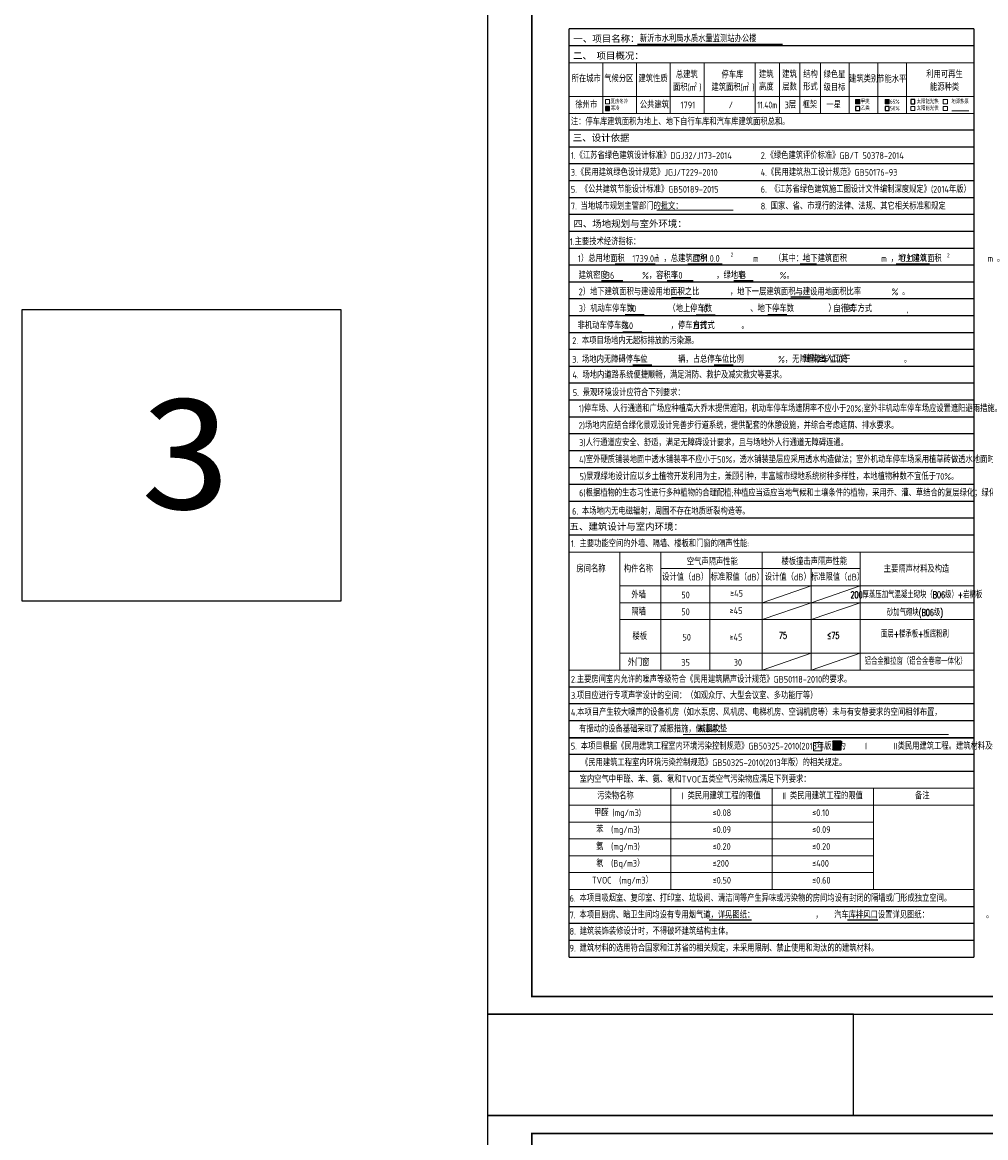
# Model space of a CAD drawing. Header units: inches. Extents: x 224620 to 3435104, y 247406 to 993300.
# Tile 82 of 110: x 224620 to 278868, y 701924 to 764720. Entities that reach past the tile are written whole.
import ezdxf
from ezdxf.enums import TextEntityAlignment as Align

# ---------------------------------------------------------------- set-up
doc = ezdxf.new("R2010")
doc.units = ezdxf.units.IN
doc.header["$MEASUREMENT"] = 0
doc.layers.add('4', color=4, linetype='Continuous', lineweight=5)
doc.layers.add('9', color=8, linetype='Continuous', plot=False)
doc.layers.add('PUB_TEXT', color=7, linetype='Continuous')
doc.layers.add('PUB_TITLE', color=4, linetype='Continuous')
doc.styles.add('HZFS', font='tssdeng.shx', dxfattribs={"width": 0.8, "height": 400, "bigfont": 'hztxt.shx'})
doc.styles.add('HZTXT', font='romans.shx', dxfattribs={"width": 0.7, "height": 500, "bigfont": 'hztxt.shx'})
doc.styles.add('黑体', font='simhei.ttf')

# ---------------------------------------------------------------- blocks, each defined once
blk = doc.blocks.new('wrtgtg')
at = {"layer": 'PUB_TITLE'}
blk.add_line((-75296, 53559), (8804, 53559), dxfattribs=at)
blk.add_lwpolyline([(-75296, -5841), (8804, -5841), (8804, 53559), (-75296, 53559)], close=True, dxfattribs=at)
at = {"layer": 'PUB_TITLE', "const_width": 100}
blk.add_lwpolyline([(-72796, -4841), (7804, -4841), (7804, 52559), (-72796, 52559)], close=True, dxfattribs=at)

msp = doc.modelspace()

# ---------------------------------------------------------------- hatches: boundary and pattern name
at = {"layer": 'PUB_TEXT'}
for points in [[(257691, 759986.7), (257453.5, 759986.7), (257453.5, 759749.2), (257691, 759749.2)], [(271774.2, 760368.1), (271536.7, 760368.1), (271536.7, 760130.6), (271774.2, 760130.6)], [(273201.8, 760130.6), (273439.3, 760130.6), (273439.3, 760368.1), (273201.8, 760368.1)], [(270263.5, 723766.8), (270738.5, 723766.8), (270738.5, 724241.8), (270263.5, 724241.8)]]:
    msp.add_hatch(color=256, dxfattribs=at).paths.add_polyline_path(points)

# ---------------------------------------------------------------- linework, layer by layer
for points in [[(242557.5, 732128.9), (224619.5, 732128.9), (224619.5, 748552.5), (242557.5, 748552.5)], [(250809, 703166), (271417.2, 703166), (271417.2, 708874.6), (250809, 708874.6)]]:
    msp.add_lwpolyline(points, close=True)
at = {"layer": '4'}
for p, q in [((255407.7, 762444.8), (278207.7, 762443.9)), ((255407.7, 759594), (255407.7, 762443.2)), ((257307.7, 759594), (257307.7, 762443.2)), ((259207.7, 759594), (259207.7, 762443.2)), ((261107.7, 759594), (261107.7, 762443.2)), ((263007.7, 759594), (263007.7, 762443.2)), ((265890.3, 759594), (265890.3, 762443.2)), ((267258.2, 759594), (267258.2, 762443.2)), ((268409.6, 759594), (268409.6, 762443.2)), ((269561, 759594), (269561, 762443.2)), ((271176, 759594), (271176, 762443.2)), ((272791, 759594), (272791, 762443.2)), ((274406, 759594), (274406, 762443.2)), ((278207.7, 759594.7), (278207.7, 762443.9)), ((278207.7, 760543.9), (255407.7, 760544.8)), ((271774.2, 760368.1), (271536.7, 760368.1)), ((271536.7, 760368.1), (271536.7, 760130.6)), ((271536.7, 760130.6), (271774.2, 760130.6)), ((271774.2, 760130.6), (271774.2, 760368.1)), ((274882.3, 759986.7), (274644.8, 759986.7)), ((274644.8, 759986.7), (274644.8, 759749.2)), ((274882.3, 759749.2), (274882.3, 759986.7)), ((276714.3, 760368.1), (276476.8, 760368.1)), ((276476.8, 760368.1), (276476.8, 760130.6)), ((276476.8, 760130.6), (276714.3, 760130.6)), ((276714.3, 759986.7), (276476.8, 759986.7)), ((276476.8, 759986.7), (276476.8, 759749.2)), ((276714.3, 760130.6), (276714.3, 760368.1)), ((276714.3, 759749.2), (276714.3, 759986.7)), ((255407.7, 759594.7), (278207.7, 759594.7)), ((274644.8, 759749.2), (274882.3, 759749.2)), ((276476.8, 759749.2), (276714.3, 759749.2)), ((276967.2, 759734.9), (277927.7, 759734.9)), ((260345.9, 754138.7), (264653.7, 754138.7)), ((255407.5, 728245.1), (255407.8, 734894.7)), ((255407.8, 734894.7), (278207.8, 734894.7)), ((258267, 728245.1), (258267.3, 734894.7)), ((260575.5, 728245.1), (260575.9, 734894.7)), ((266275.5, 728245.5), (266275.9, 734895.1)), ((271804.5, 728245.1), (271804.9, 734894.7)), ((278207.4, 728245.1), (278207.8, 734894.7)), ((271804.8, 733963), (260575.8, 733962.7)), ((263340, 728245.1), (263340.3, 733944.7)), ((269040, 728245.1), (269040.3, 733962.9)), ((278207.8, 732994.7), (258267.3, 732994.3)), ((269040.3, 732994.5), (266275.7, 732044.7)), ((271804.8, 732994.5), (269040.2, 732044.7)), ((278207.8, 732044.7), (258267.2, 732044.3)), ((269040.2, 732044.5), (266275.7, 731094.4)), ((271804.7, 732044.5), (269040.2, 731094.5)), ((258267.2, 731094.3), (278207.8, 731094.7)), ((278207.4, 729195.1), (258267.1, 729194.7)), ((269040.1, 729194.7), (266275.5, 728245.5)), ((271804.6, 729194.7), (269040, 728245.5)), ((278207.4, 728245.1), (255407.4, 728245.1)), ((261836, 724618.9), (276764.8, 724618.9)), ((255407.6, 715896.2), (255407.9, 721595.8)), ((255407.9, 721595.8), (278207.4, 721595.8)), ((261142.4, 715896.2), (261142.7, 721595.8)), ((266842.4, 715896.6), (266842.7, 721596.2)), ((272542.4, 715896.2), (272542.7, 721595.8)), ((278207.1, 715896.2), (278207.4, 721595.8)), ((278207.6, 720645.8), (255408.1, 720645.4)), ((272542.6, 719695.7), (255408, 719695.4)), ((272542.5, 718745.7), (255408, 718745.4)), ((255407.9, 717795.4), (272542.5, 717795.7)), ((272542.4, 716846.1), (255407.9, 716845.8)), ((278207.4, 715896.2), (255407.3, 715896.2)), ((278207.1, 715896.2), (255407.5, 715896.2))]:
    msp.add_line(p, q, dxfattribs=at)
for points in [[(257453.5, 760130.6), (257691, 760130.6), (257691, 760368.1), (257453.5, 760368.1)], [(273201.8, 760130.6), (273439.3, 760130.6), (273439.3, 760368.1), (273201.8, 760368.1)], [(269163.6, 723702.2), (269638.6, 723702.2), (269638.6, 724177.2), (269163.6, 724177.2)]]:
    msp.add_lwpolyline(points, close=True, dxfattribs=at)
at = {"layer": '9'}
for p, q in [((255407.6, 712094.6), (255407.7, 764344.8)), ((278207.7, 764344.8), (255407.7, 764344.8)), ((278207.4, 764344.8), (278207.4, 712094.6)), ((278207.7, 763394.8), (255407.7, 763394.8)), ((278207.8, 758644.7), (255407.8, 758644.7)), ((278207.8, 757694.7), (255407.8, 757694.7)), ((278207.8, 756744.7), (255407.8, 756744.7)), ((278207.8, 755794.7), (255407.8, 755794.7)), ((278207.8, 754844.7), (255407.8, 754844.7)), ((278207.8, 753894.7), (255407.8, 753894.7)), ((278207.8, 753894.7), (255407.8, 753894.7)), ((278207.8, 752944.7), (255407.8, 752944.7)), ((278207.8, 751994.7), (255407.8, 751994.7)), ((278207.8, 751044.7), (255407.8, 751044.7)), ((278207.8, 750094.7), (255407.8, 750094.7)), ((278207.8, 749144.7), (255407.8, 749144.7)), ((278207.8, 748194.7), (255407.8, 748194.7)), ((278207.8, 747244.7), (255407.8, 747244.7)), ((278207.8, 746294.7), (255407.8, 746294.7)), ((278207.8, 745344.7), (255407.8, 745344.7)), ((278207.8, 744394.7), (255407.8, 744394.7)), ((278207.8, 743444.7), (255407.8, 743444.7)), ((278207.8, 742494.7), (255407.8, 742494.7)), ((278207.8, 742494.7), (255407.8, 742494.7)), ((278207.8, 741544.7), (255407.8, 741544.7)), ((278207.8, 740594.7), (255407.8, 740594.7)), ((278207.8, 739644.7), (255407.8, 739644.7)), ((278207.8, 739644.7), (255407.8, 739644.7)), ((278207.8, 738694.7), (255407.8, 738694.7)), ((278207.8, 737744.7), (255407.8, 737744.7)), ((278207.8, 737744.7), (255407.8, 737744.7)), ((278207.8, 736794.7), (255407.8, 736794.7)), ((278207.8, 735844.7), (255407.8, 735844.7)), ((278207.8, 727294.7), (255407.8, 727294.7)), ((278207.8, 726344.7), (255407.8, 726344.7)), ((278207.8, 725394.7), (255407.8, 725394.7)), ((278207.8, 724444.7), (255407.7, 724444.7)), ((278207.4, 724444.7), (255407.7, 724444.7)), ((255407.9, 724442.7), (278207.4, 724442.7)), ((278207.4, 723494.7), (255407.7, 723494.7)), ((278207.4, 722544.7), (255407.7, 722544.7)), ((255407.6, 714944.6), (278207.4, 714944.6)), ((255407.6, 713994.6), (278207.4, 713994.6)), ((255407.6, 713044.6), (278207.4, 713044.6)), ((255407.6, 712094.6), (278207.4, 712094.6))]:
    msp.add_line(p, q, dxfattribs=at)
at = {"layer": 'PUB_TEXT'}
for p, q in [((259262.4, 763494.3), (267419.3, 763494.3)), ((271774.2, 759986.7), (271536.7, 759986.7)), ((271536.7, 759986.7), (271536.7, 759749.2)), ((271774.2, 759749.2), (271774.2, 759986.7)), ((274882.3, 760368.1), (274644.8, 760368.1)), ((274644.8, 760368.1), (274644.8, 760130.6)), ((274644.8, 760130.6), (274882.3, 760130.6)), ((274882.3, 760130.6), (274882.3, 760368.1)), ((271536.7, 759749.2), (271774.2, 759749.2)), ((258008.5, 751118.5), (260265, 751118.5)), ((262093.2, 751118.5), (264022.7, 751118.5)), ((268428.1, 751118.5), (269336.2, 751118.5)), ((273830, 751118.5), (275698.9, 751118.5)), ((257230, 750183.8), (258439.7, 750183.8)), ((260938, 750183.8), (262389.2, 750183.8)), ((264688.9, 750183.8), (265765.5, 750183.8)), ((261181, 749233.5), (262257.6, 749233.5)), ((267899, 749256.4), (268975.5, 749256.4)), ((258565.8, 748272.8), (259642.4, 748272.8)), ((262565.3, 748258.8), (263641.9, 748258.8)), ((266596.8, 748267.6), (267673.4, 748267.6)), ((258436.7, 747288.5), (259513.3, 747288.5)), ((258999, 745437.4), (260075.6, 745437.4)), ((263572, 745437.4), (264648.6, 745437.4)), ((263299.7, 714198.3), (265673.5, 714198.3)), ((271080.2, 714198.3), (272787.5, 714198.3))]:
    msp.add_line(p, q, dxfattribs=at)
for points in [[(257453.5, 759749.2), (257691, 759749.2), (257691, 759986.7), (257453.5, 759986.7)], [(273201.8, 759749.2), (273439.3, 759749.2), (273439.3, 759986.7), (273201.8, 759986.7)], [(270263.5, 723766.8), (270738.5, 723766.8), (270738.5, 724241.8), (270263.5, 724241.8)]]:
    msp.add_lwpolyline(points, close=True, dxfattribs=at)

# ---------------------------------------------------------------- block references
for p in [(326104.7, 714715.8), (326104.7, 649607.2)]:
    msp.add_blockref('wrtgtg', p)

# ---------------------------------------------------------------- texts
at = {"style": '黑体', "width": 1.2}
msp.add_text('3', height=6362.8, rotation=0.038783, dxfattribs=at).set_placement((231248.4, 737310))
at = {"color": 1, "linetype": 'Continuous', "style": 'HZTXT', "width": 0.7}
for s, p in [('200厚蒸压加气混凝土砌块（B06级）+岩棉板', (274962.5, 732491.6)), ('砂加气砌块(B06级)', (274886.9, 731489)), ('75', (267451.2, 730198.3)), ('≤75', (270278.4, 730198.3)), ('面层+楼承板+板底粉刷', (274884, 730279.5)), ('铝合金推拉窗（铝合金卷帘一体化）', (274921.2, 728745.8))]:
    msp.add_text(s, height=380, dxfattribs=at).set_placement(p, align=Align.MIDDLE_CENTER)
at = {"layer": 'PUB_TEXT', "style": '黑体'}
for s, p in [('一、项目名称：', (255652.2, 763607.6)), ('二、 项目概况：', (255630.9, 762652.7)), ('三、设计依据', (255620.1, 758031.5)), ('四、场地规划与室外环境：', (255652.2, 753195.2)), ('五、建筑设计与室内环境：', (255435.6, 736142.1))]:
    msp.add_text(s, height=380, dxfattribs=at).set_placement(p)
at = {"layer": 'PUB_TEXT', "style": 'HZFS', "width": 0.8}
for s, p in [('新沂市水利局水质水量监测站办公楼', (259393.5, 763607.6)), ('注：停车库建筑面积为地上、地下自行车库和汽车库建筑面积总和。', (255508.3, 758930.5)), ('1.《江苏省绿色建筑设计标准》DGJ32/J173-2014', (255508.3, 757030.5)), ('2.《绿色建筑评价标准》GB/T 50378-2014', (266198.7, 757030.5)), ('3.《民用建筑绿色设计规范》JGJ/T229-2010', (255508.3, 756080.5)), ('4.《民用建筑热工设计规范》GB50176-93', (266198.7, 756080.5)), ('5. 《公共建筑节能设计标准》GB50189-2015', (255508.3, 755130.5)), ('6. 《江苏省绿色建筑施工图设计文件编制深度规定》(2014年版）', (266198.7, 755130.5)), ('7. 当地城市规划主管部门的批文：', (255508.3, 754180.5)), ('8. 国家、省、市现行的法律、法规、其它相关标准和规定', (266198.7, 754180.5)), ('1.主要技术经济指标：', (255454.6, 752181.2)), ('1）总用地面积  1739.0m ，总建筑面积            m    （其中：地下建筑面积         m ，地上建筑面积            m 。', (255908.6, 751231.2)), ('1791.0.0', (262403.3, 751238.6)), ('--', (268535.3, 751224.6)), ('1791.0.0', (273992.9, 751268.4)), ('建筑密度         %%%，容积率          ，绿地率         %%%。', (255948.7, 750281.2)), ('36', (257473.2, 750281.2)), ('1.0', (261295.6, 750287.7)), ('13', (264955.7, 750268.2)), ('2）地下建筑面积与建设用地面积之比        ，地下一层建筑面积与建设用地面积比率        %%% 。', (255948.7, 749355.6)), ('--', (261427.5, 749355.6)), ('--', (268108.1, 749326.6)), ('3）机动车停车数         （地上停车数          、地下停车数         ），停车方式         , ', (255952.6, 748415.5)), ('10', (258792.2, 748415.5)), ('10', (262805.7, 748391.3)), ('--', (266830.6, 748429.3)), ('自行式', (270287.3, 748403.3)), ('非机动车停车数           ，停车方式         。', (255887.3, 747455.3)), ('60', (258537.7, 747446.8)), ('自行式', (262375.4, 747455.3)), ('2. 本项目场地内无超标排放的污染源。', (255585.3, 746604.9)), ('建筑出入口处', (268631.6, 745578.6)), ('3. 场地内无障碍停车位        辆，占总停车位比例         %%%，无障碍停车位位于              。', (255585.3, 745555.2)), ('--', (259245.5, 745559.6)), ('--', (263818.5, 745559.6)), ('4. 场地内道路系统便捷顺畅，满足消防、救护及减灾救灾等要求。', (255595.1, 744675.5)), ('5. 景观环境设计应符合下列要求：', (255616.6, 743680.6)), ('1)停车场、人行通道和广场应种植高大乔木提供遮阳，机动车停车场遮阴率不应小于20%%%;室外非机动车停车场应设置遮阳避雨措施。', (255947.9, 742785)), ('2)场地内应结合绿化景观设计完善步行道系统，提供配套的休憩设施，并综合考虑遮荫、排水要求。', (255947.9, 741835)), ('3)人行通道应安全、舒适，满足无障碍设计要求，且与场地外人行通道无障碍连通。', (255974.8, 740865.6)), ('4)室外硬质铺装地面中透水铺装率不应小于50%%%，透水铺装垫层应采用透水构造做法；室外机动车停车场采用植草砖做透水地面时，镂空面积比不应低于40%%%。', (255974.8, 739915.6)), ('5)景观绿地设计应以乡土植物开发利用为主，兼顾引种，丰富城市绿地系统树种多样性，本地植物种数不宜低于70%%%。', (255997.5, 738962.2)), ('6)根据植物的生态习性进行多种植物的合理配植;种植应当适应当地气候和土壤条件的植物，采用乔、灌、草结合的复层绿化；绿化用地内绿化覆盖率应大于70%%%。', (255971.7, 738033)), ('1. 主要功能空间的外墙、隔墙、楼板和门窗的隔声性能:', (255514.3, 735177.7)), ('2.主要房间室内允许的噪声等级符合《民用建筑隔声设计规范》GB50118-2010的要求。', (255512.3, 727539.5)), ('3.项目应进行专项声学设计的空间：（如观众厅、大型会议室、多功能厅等）', (255512.3, 726625.8)), ('4.本项目产生较大噪声的设备机房（如水泵房、风机房、电梯机房、空调机房等）未与有安静要求的空间相邻布置，', (255512.3, 725683.2)), ('有振动的设备基础采取了减振措施，做法详：', (255971.1, 724746.3)), ('减震胶垫', (262667.7, 724746.3)), ('5. 本项目根据《民用建筑工程室内环境污染控制规范》GB50325-2010(2013年版）为     I       II类民用建筑工程。建筑材料及装修材料应符合现行', (255506.6, 723777.8)), ('《民用建筑工程室内环境污染控制规范》GB50325-2010(2013年版）的相关规定。', (256081.9, 722848.5)), (' 室内空气中甲醛、苯、氨、氡和TVOC五类空气污染物应满足下列要求：', (255787.7, 721915.9)), ('污染物名称', (256995.9, 720979.6)), ('I 类民用建筑工程的限值', (261757.8, 720979.6)), ('II 类民用建筑工程的限值', (267410.3, 720980)), ('备注', (274889.2, 720980)), ('甲醛 (mg/m3)', (256809.5, 720029.6)), ('≤0.08', (263488.5, 720029.6)), ('≤0.10', (269094.9, 720029.9)), ('苯  (mg/m3)', (256932.3, 719079.6)), ('≤0.09', (263488.5, 719079.6)), ('≤0.09', (269094.9, 719079.9)), ('氨  (mg/m3)', (256932.3, 718129.6)), ('≤0.20', (263488.5, 718129.6)), ('≤0.20', (269094.9, 718129.9)), ('氡  (Bq/m3）', (256932.3, 717179.6)), ('≤200', (263488.5, 717179.6)), ('≤400', (269094.9, 717179.9)), ('TVOC  (mg/m3）', (256692.9, 716229.6)), ('≤0.50', (263488.5, 716229.6)), ('≤0.60', (269094.9, 716229.9)), ('6. 本项目吸烟室、复印室、打印室、垃圾间、清洁间等产生异味或污染物的房间均设有封闭的隔墙或门形成独立空间。', (255437.8, 715216.8)), ('7. 本项目厨房、暗卫生间均设有专用烟气道，详见图纸：                ，   汽车库排风口设置详见图纸：               。', (255438.3, 714274.1)), ('---', (264136.6, 714274.1)), ('---', (271542.3, 714274.1)), ('8. 建筑装饰装修设计时，不得破坏建筑结构主体。', (255438.3, 713354)), ('9. 建筑材料的选用符合国家和江苏省的相关规定，未采用限制、禁止使用和淘汰的的建筑材料。', (255438.3, 712404))]:
    msp.add_text(s, height=380, dxfattribs=at).set_placement(p)
at = {"layer": 'PUB_TEXT', "style": 'HZFS'}
for s, height, width, p in [('所在城市', 380, 0.8, (256376.1, 761540.2)), ('气候分区', 380, 0.8, (258209.6, 761541)), ('建筑性质', 380, 0.8, (260135.6, 761541)), ('总建筑', 380, 0.8, (262035.6, 761765.4)), ('停车库', 380, 0.8, (264607.8, 761765.4)), ('建筑', 380, 0.8, (266512.8, 761786.1)), ('建筑', 380, 0.8, (267821, 761786)), ('结构', 380, 0.8, (269002.3, 761786)), ('绿色星', 380, 0.8, (270353.5, 761769.4)), ('建筑类别', 380, 0.8, (271997.2, 761527.7)), ('节能水平', 380, 0.8, (273579.8, 761517.3)), ('利用可再生', 380, 0.8, (276550.4, 761786.9)), ('面积(m )', 380, 0.8, (262065.3, 761056.8)), ('2', 228, 0.8, (262539, 761220.2)), ('建筑面积(m )', 380, 0.8, (264637.6, 761056.8)), ('2', 228, 0.8, (265485.1, 761220.2)), ('高度', 380, 0.8, (266512.8, 761079.7)), ('层数', 380, 0.8, (267821, 761079.7)), ('形式', 380, 0.8, (269002.3, 761079.6)), ('级目标', 380, 0.8, (270353.5, 761051.2)), ('能源种类', 380, 0.8, (276550.4, 761067.6)), ('徐州市', 380, 0.8, (256376.1, 760069.1)), ('夏热冬冷', 228, 0.8, (258235, 760260.1)), ('寒冷', 228, 0.8, (258005.7, 759881.5)), ('公共建筑', 380, 0.8, (260211.3, 760069.1)), ('1791', 380, 0.8, (262097, 760069.1)), ('/', 380, 0.8, (264518.6, 760069.1)), ('11.40m', 380, 0.7, (266571.5, 760069.1)), ('3层', 380, 0.8, (267870.7, 760069.1)), ('框架', 380, 0.8, (268965.5, 760069.1)), ('一星', 380, 0.8, (270304.1, 760069.1)), ('甲类', 228, 0.8, (272078.2, 760260.1)), ('乙类', 228, 0.8, (272088.9, 759881.5)), ('65%%%', 228, 0.8, (273743.4, 760260.1)), ('50%%%', 228, 0.8, (273754, 759881.5)), ('太阳能光热', 228, 0.8, (275598, 760262.8)), ('太阳能光伏', 228, 0.8, (275598, 759881.5)), ('地源热泵', 228, 0.8, (277430.1, 760262.8)), ('2', 228, 0.8, (260369.9, 751559.5)), ('2', 228, 0.8, (264583.9, 751641.9)), ('2', 228, 0.8, (276760.8, 751594.9)), ('2', 228, 0.8, (270063.7, 751534.1)), ('房间名称', 380, 0.8, (256643.4, 733952)), ('构件名称', 380, 0.8, (259315, 733946.1)), ('空气声隔声性能', 380, 0.8, (263473.8, 734350.3)), ('楼板撞击声隔声性能', 380, 0.8, (269216.9, 734367.7)), ('主要隔声材料及构造', 380, 0.8, (274973, 733940.3)), ('设计值（dB）', 380, 0.8, (261943.7, 733485.2)), ('标准限值（dB）', 380, 0.8, (264879.2, 733485.6)), ('设计值（dB）', 380, 0.8, (267723.2, 733485.2)), ('标准限值（dB）', 380, 0.8, (270527, 733485.2)), ('外墙', 380, 0.8, (259324.3, 732480.7)), ('50', 380, 0.8, (261967.2, 732480.7)), ('≥45', 380, 0.8, (264838.5, 732575.4)), ('隔墙', 380, 0.8, (259324.3, 731530.7)), ('50', 380, 0.8, (261967.1, 731530.7)), ('≥45', 380, 0.8, (264808.1, 731592.5)), ('楼板', 380, 0.8, (259388.8, 730156.6)), ('≥45', 380, 0.8, (264803, 730103.1)), ('50', 380, 0.8, (262031.6, 730101.3)), ('外门窗', 380, 0.8, (259324.1, 728681.1)), ('35', 380, 0.8, (261967, 728681.1)), ('30', 380, 0.8, (264914.8, 728681.1))]:
    msp.add_text(s, height=height, dxfattribs=dict(at, width=width)).set_placement(p, align=Align.MIDDLE_CENTER)
at = {"layer": 'PUB_TEXT', "color": 1, "style": 'HZFS', "width": 0.8}
msp.add_text('6. 本场地内无电磁辐射，周围不存在地质断裂构造等。', height=380, dxfattribs=at).set_placement((255576.6, 737003.9))

doc.saveas('drawing.dxf')
